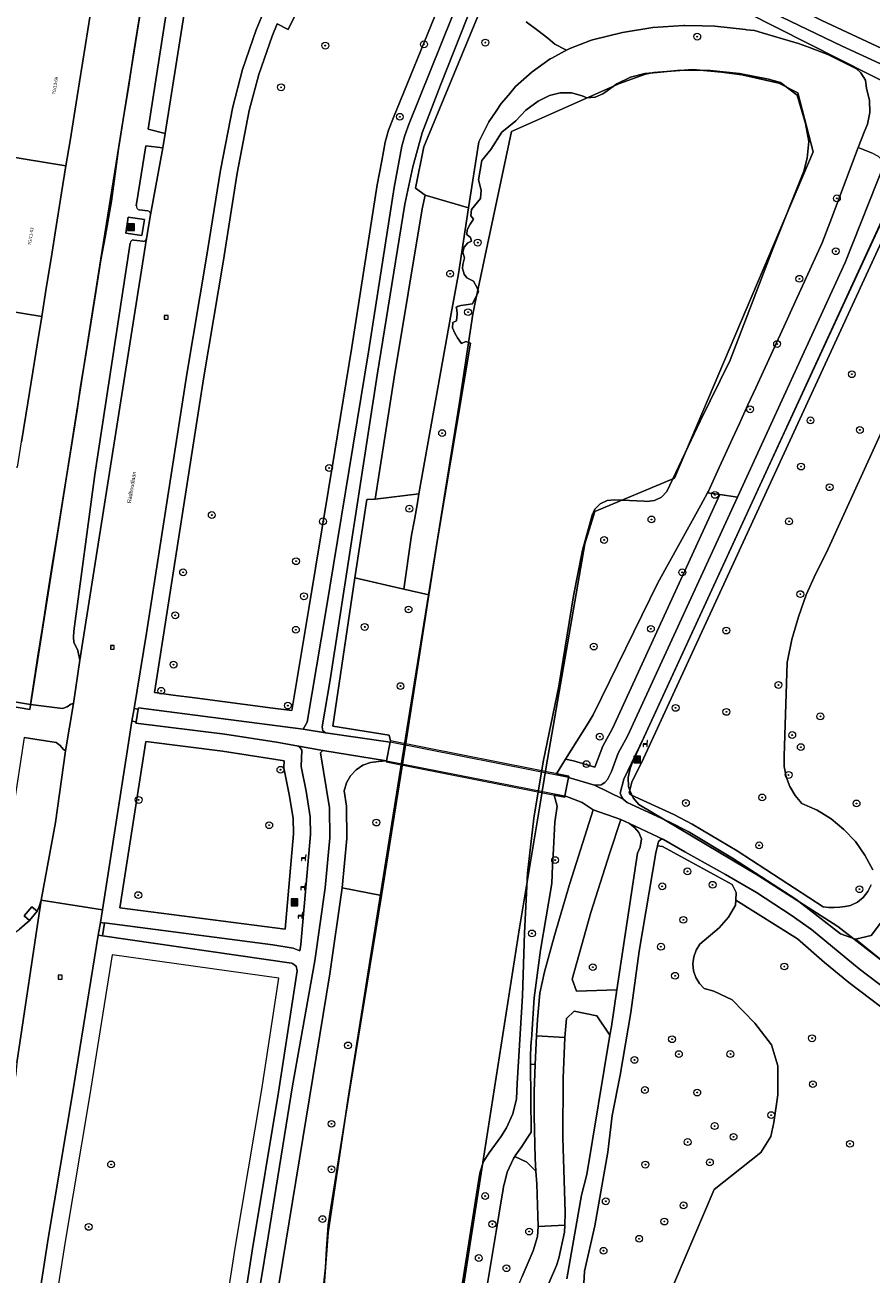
# Model space of a CAD drawing. Header units: metres. Extents: x 207466 to 209466, y 475780 to 477780.
# Tile 55 of 189: x 208021 to 208120, y 476273 to 476420. Entities that reach past the tile are written whole.
import ezdxf

# ---------------------------------------------------------------- set-up
doc = ezdxf.new("R2010")
doc.units = ezdxf.units.M
doc.linetypes.add('GK-BESCHOEIING', pattern=[0])
doc.layers.get('0').update_dxf_attribs({"color": 253, "linetype": 'CONTINUOUS'})
for name, color, linetype, lineweight, true_color in [('B-OG-WA-SLOOT_WATER-A', 7, 'CONTINUOUS', 0, 0x478c9a), ('B-RO-GR-BEPLANTING_CULTUUR_BOSPLANTSOEN-GV', 7, 'CONTINUOUS', 0, 0x6d8a47), ('B-RO-GR-BOOM-S', 7, 'CONTINUOUS', 0, 0x6d8a47), ('B-RO-GR-GRAS-GV', 7, 'CONTINUOUS', 0, 0x6d8a47), ('B-RO-OG-BEBOUWING-GV', 7, 'CONTINUOUS', 0, 0xa50000)]:
    doc.layers.add(name, color=color, linetype=linetype, lineweight=lineweight, true_color=true_color)
for name, color, linetype, lineweight in [('B-RO-GK-BESCHOEIING-G', 253, 'GK-BESCHOEIING', 0), ('B-RO-IE-MEUBILAIR_WEGMEUBILAIR-S', 253, 'CONTINUOUS', 0), ('B-RO-KW-KUNSTWERK_DEK-GV', 253, 'CONTINUOUS', 0), ('B-RO-OG-BEBOUWING-T18', 7, 'CONTINUOUS', 0), ('B-RO-OG-TERREIN_CULTUURSCHEIDING-GV', 253, 'CONTINUOUS', 0), ('B-RO-OG-TERREIN_ERF-GV', 253, 'CONTINUOUS', 0), ('B-RO-OG-TOPOGRAFIE-T18', 7, 'CONTINUOUS', 0), ('B-RO-RI-GWA_RIOOLPUT-S', 253, 'CONTINUOUS', 0), ('B-RO-VH-VERHARDING_ASFALT-GV', 253, 'CONTINUOUS', 0), ('B-RO-VH-VERHARDING_BEDRIJFSVLOERPLAAT-GV', 253, 'CONTINUOUS', 0), ('B-RO-VH-VERHARDING_BETON-GV', 253, 'CONTINUOUS', 0), ('B-RO-VH-VERHARDING_BETONSTRAATSTEEN-GV', 253, 'CONTINUOUS', 0), ('B-RO-VH-VERHARDING_SIERBESTRATING-GV', 253, 'CONTINUOUS', 0), ('B-RO-VH-VERHARDING_TEGEL-GV', 253, 'CONTINUOUS', 0), ('B-WE-KG-GRENS_PERCEEL-GV', 150, 'CONTINUOUS', 18)]:
    doc.layers.add(name, color=color, linetype=linetype, lineweight=lineweight)
doc.styles.add('NLCS-ISO', font='NLCS-ISO.ttf')
doc.styles.add('NLCS-ISO-M200-T18', font='NLCS-ISO.ttf', dxfattribs={"height": 1.8})

# ---------------------------------------------------------------- blocks, each defined once
blk = doc.blocks.new('SIE-WEG_AFVAL_APART_PLAATS-SO1')
at = {"linetype": 'Continuous'}
for points in [[(-1.5, -1.5), (-0.25, -1.5), (-0.25, 1.5), (-1.5, 1.5)], [(1.5, 1.5), (0.25, 1.5), (0.25, -1.5), (1.5, -1.5)]]:
    blk.add_hatch(color=0, dxfattribs=at).paths.add_polyline_path(points)
h = blk.add_hatch(color=0, dxfattribs=at)
h.paths.add_polyline_path([(-1.5, -1.5), (-0.25, -1.5), (-0.25, 1.5), (-1.5, 1.5)])
h.paths.add_polyline_path([(1.5, 1.5), (0.25, 1.5), (0.25, -1.5), (1.5, -1.5)])
at = {"color": 0, "linetype": 'ByBlock', "lineweight": -2, "flags": 128}
for points in [[(-2, -2), (2, -2), (2, 2), (-2, 2), (-2, -2)], [(-1.5, -1.5), (-0.25, -1.5), (-0.25, 1.5), (-1.5, 1.5), (-1.5, -1.5)]]:
    blk.add_lwpolyline(points, dxfattribs=at)
at = {"color": 0, "linetype": 'ByBlock', "lineweight": -2, "extrusion": (0, 0, -1), "flags": 128}
blk.add_lwpolyline([(-1.5, -1.5), (-0.25, -1.5), (-0.25, 1.5), (-1.5, 1.5), (-1.5, -1.5)], dxfattribs=at)
blk = doc.blocks.new('SIE-WEG_AFVALBAK-SO1')
at = {"linetype": 'Continuous'}
blk.add_hatch(color=0, dxfattribs=at).paths.add_polyline_path([(-1.5, -1.5), (1.5, -1.5), (1.5, 1.5), (-1.5, 1.5)])
at = {"color": 0, "linetype": 'ByBlock', "lineweight": -2, "flags": 128}
for points in [[(-2, -2), (2, -2), (2, 2), (-2, 2), (-2, -2)], [(-1.5, -1.5), (1.5, -1.5), (1.5, 1.5), (-1.5, 1.5), (-1.5, -1.5)]]:
    blk.add_lwpolyline(points, dxfattribs=at)
blk = doc.blocks.new('SRI-PUT_INSPECTIEPUT_RIOOLPUT-SO1')
at = {"color": 0, "linetype": 'ByBlock', "lineweight": -2, "flags": 128}
blk.add_lwpolyline([(-1.125, -1.125), (1.125, -1.125), (1.125, 1.125), (-1.125, 1.125), (-1.125, -1.125)], dxfattribs=at)
at = {"color": 0, "linetype": 'ByBlock', "lineweight": -2, "insert": (0, 0.2828), "char_height": 1.5, "attachment_point": 5, "line_spacing_factor": 0.8, "style": 'NLCS-ISO'}
blk.add_mtext('{\\C0;r}', dxfattribs=at)
blk = doc.blocks.new('SIE-WEG_ZITBANK-SO1')
at = {"color": 0, "linetype": 'ByBlock', "lineweight": -2, "flags": 128}
blk.add_lwpolyline([(-0.9125, -1.6313), (-0.9125, -0.2), (1.0875, -0.2), (1.0875, -1.6313), (1.2875, -1.6313), (1.2875, -0.2125), (1.5361, 1.7765), (1.3346, 1.7765), (1.1125, 0), (-1.1125, 0), (-1.1125, -1.6313), (-0.9125, -1.6313)], dxfattribs=at)
blk = doc.blocks.new('SGR-BOOM_01-SO1')
at = {"linetype": 'Continuous'}
h = blk.add_hatch(color=0, dxfattribs=at)
edge = h.paths.add_edge_path()
edge.add_arc((0, 0), 0.25, 0, 360)
at = {"color": 0, "linetype": 'ByBlock', "lineweight": -2}
for radius in [2, 0.25]:
    blk.add_circle((0, 0), radius, dxfattribs=at)

msp = doc.modelspace()

# ---------------------------------------------------------------- linework, layer by layer
at = {"layer": 'B-OG-WA-SLOOT_WATER-A', "flags": 128}
msp.add_lwpolyline([(208071.56, 476266.45), (208073.11, 476276.29), (208074.5, 476284.95), (208074.56, 476285.34), (208074.94, 476286.52), (208075.61, 476287.56), (208076.98, 476289.42), (208077.65, 476290.47), (208078.38, 476292.11), (208078.8, 476293.85), (208078.91, 476295.65), (208079.52, 476305.9), (208079.75, 476313.3), (208080.1, 476320.27), (208080.83, 476326.71), (208081.95, 476333.29), (208083.76, 476342.16), (208085.48, 476352.73), (208086.56, 476358.08), (208087.67, 476362.15), (208088, 476362.85), (208088.62, 476363.5), (208089.43, 476363.89), (208090.33, 476363.97), (208093.77, 476363.78), (208094.07, 476363.74), (208094.98, 476363.86), (208095.79, 476364.27), (208096.42, 476364.94), (208100.33, 476373.16), (208103.82, 476380.29), (208108.82, 476393.33), (208112.46, 476402.42), (208112.84, 476403.95), (208113.03, 476405.87), (208112.64, 476407.99), (208111.67, 476411.32), (208109.72, 476412.78), (208108.32, 476413.16), (208104.93, 476413.84), (208101.49, 476414.2), (208098.03, 476414.24), (208095.27, 476413.96), (208093.84, 476413.83), (208092.15, 476413.39), (208090.57, 476412.64), (208089.15, 476411.62), (208088.93, 476411.47), (208088.04, 476411.07), (208087.06, 476410.99), (208086.52, 476411.23), (208085.25, 476411.57), (208083.95, 476411.58), (208082.67, 476411.28), (208081.35, 476410.6), (208079.93, 476409.56), (208078.73, 476408.28), (208077.1, 476406.97), (208075.81, 476404.93), (208074.77, 476403.66), (208074.36, 476401.38), (208074.68, 476400.18), (208074.61, 476399.23), (208073.57, 476397.92), (208073.49, 476397.18), (208073.79, 476396.8), (208073.41, 476396.2), (208073.06, 476395.54), (208073.02, 476394.98), (208073.43, 476394.64), (208073.57, 476394.21), (208073.11, 476394.04), (208072.7, 476393.53), (208072.52, 476392.91), (208072.72, 476392.27), (208072.53, 476391.47), (208072.49, 476391.02), (208072.71, 476390.37), (208073, 476389.91), (208073.8, 476389.54), (208074.2, 476388.76), (208074.36, 476388.31), (208074.03, 476387.61), (208073.65, 476386.88), (208072.87, 476386.78), (208072.3, 476386.71), (208071.93, 476386.59), (208071.75, 476386.46), (208071.83, 476386.23), (208071.87, 476385.71), (208071.78, 476384.9), (208071.37, 476384.69), (208071.31, 476384.06), (208071.6, 476383.47), (208071.93, 476382.89), (208072.38, 476382.24), (208072.89, 476382.46), (208073.42, 476382.27), (208069.56, 476359.32), (208068.55, 476352.84), (208065.82, 476335.23), (208063.02, 476317.65), (208059.3, 476295), (208056.91, 476280.14), (208056.76, 476279.1), (208056.59, 476276.34), (208056.47, 476274.14), (208056.01, 476270.1)], dxfattribs=at)
at = {"layer": 'B-RO-GK-BESCHOEIING-G', "flags": 128}
for points in [[(208089.5, 476189.55), (208093.64, 476199.07), (208093.78, 476199.61), (208094.02, 476201.31), (208093.93, 476203.01), (208093.52, 476204.67), (208092.82, 476206.23), (208091.83, 476207.62), (208090.61, 476208.81), (208083.34, 476212.47), (208073.77, 476217.11), (208070.48, 476219.03), (208069.86, 476219.47), (208068.76, 476220.55), (208067.9, 476221.83), (208067.32, 476223.27), (208067.05, 476224.79), (208067.1, 476226.33), (208067.14, 476235.22), (208067.16, 476237.02), (208067.41, 476242.19), (208067.98, 476247.33), (208068.82, 476251.46), (208071.56, 476266.45), (208073.11, 476276.29), (208074.5, 476284.95), (208074.56, 476285.34), (208074.94, 476286.52), (208075.61, 476287.56), (208076.98, 476289.42), (208077.65, 476290.47), (208078.38, 476292.11), (208078.8, 476293.85), (208078.91, 476295.65), (208079.52, 476305.9), (208079.75, 476313.3), (208080.1, 476320.27), (208080.83, 476326.71), (208081.95, 476333.29), (208083.76, 476342.16), (208085.48, 476352.73), (208086.56, 476358.08), (208087.67, 476362.15), (208088, 476362.85), (208088.62, 476363.5), (208089.43, 476363.89), (208090.33, 476363.97), (208093.77, 476363.78), (208094.07, 476363.74), (208094.98, 476363.86), (208095.79, 476364.27), (208096.42, 476364.94), (208100.33, 476373.16), (208103.82, 476380.29), (208108.82, 476393.33), (208112.46, 476402.42), (208112.84, 476403.95), (208113.03, 476405.87), (208112.64, 476407.99), (208111.67, 476411.32), (208109.72, 476412.78), (208108.32, 476413.16), (208104.93, 476413.84), (208101.49, 476414.2), (208098.03, 476414.24), (208095.27, 476413.96), (208093.84, 476413.83), (208092.15, 476413.39), (208090.57, 476412.64), (208089.15, 476411.62), (208088.93, 476411.47), (208088.04, 476411.07), (208087.06, 476410.99), (208086.52, 476411.23), (208085.25, 476411.57), (208083.95, 476411.58), (208082.67, 476411.28), (208081.35, 476410.6), (208079.93, 476409.56), (208078.73, 476408.28)], [(208073.42, 476382.27), (208069.56, 476359.32), (208068.55, 476352.84), (208065.82, 476335.23), (208063.02, 476317.65), (208059.3, 476295), (208056.91, 476280.14), (208056.76, 476279.1), (208056.59, 476276.34), (208056.47, 476274.14), (208056.01, 476270.1), (208052.66, 476249.95), (208050.5, 476237.46), (208049.26, 476232.08), (208048.09, 476225.56), (208044.06, 476201.35), (208042.23, 476189.55)]]:
    msp.add_lwpolyline(points, dxfattribs=at)
at = {"layer": 'B-RO-GR-BEPLANTING_CULTUUR_BOSPLANTSOEN-GV', "flags": 128}
for points in [[(208074.8, 476421.74), (208067.96, 476405.26), (208066.99, 476400.41), (208068.12, 476399.6)], [(208068.12, 476399.6), (208073.21, 476398.11), (208074.41, 476405.85), (208075.58, 476408.17), (208076.42, 476409.44), (208077.02, 476410.34), (208077.87, 476411.32), (208078.72, 476412.31), (208080.65, 476414.05), (208082.78, 476415.55), (208082.97, 476415.65), (208084.45, 476416.45), (208084.68, 476416.57), (208084.6, 476416.61), (208083.32, 476417.25), (208082.47, 476417.98), (208081.31, 476418.86), (208079.97, 476419.89)], [(208117.3, 476391.73), (208121.93, 476403.41), (208121.2, 476404.14), (208120.4, 476404.57), (208118.84, 476405.16), (208116.16, 476398.11), (208115.49, 476396.36), (208114.6, 476394.03), (208110.85, 476385.84), (208110.53, 476385.13), (208106.83, 476377.07), (208105.92, 476375.08), (208104.91, 476372.88), (208104.11, 476371.14), (208103.01, 476368.74), (208102.56, 476367.75), (208101.29, 476364.98), (208101.2, 476364.78), (208102.62, 476364.58), (208104.69, 476364.28), (208117.3, 476391.73)], [(208124.56, 476400.64), (208094.63, 476335.73), (208093.67, 476333.7), (208092.34, 476330.92), (208092.01, 476329.67), (208092.06, 476329.59), (208092.3, 476329.4), (208097.23, 476327.15), (208099.4, 476326), (208104.64, 476322.88), (208114.74, 476316.32)], [(208120.52, 476320.67), (208119.62, 476322.39), (208118.49, 476323.97), (208117.16, 476325.39), (208115.66, 476326.62), (208114.01, 476327.64), (208112.23, 476328.43), (208111.43, 476329.35), (208110.81, 476330.4), (208110.39, 476331.54), (208110.17, 476332.74), (208110.17, 476333.97), (208110.52, 476344.91), (208111.07, 476347.6), (208111.82, 476350.25), (208112.74, 476352.84), (208113.85, 476355.35), (208115.12, 476357.78), (208122.82, 476374.65)], [(208066.53, 476359.81), (208066.86, 476361.62), (208067.21, 476363.6), (208067.4, 476364.67), (208062.28, 476364.02), (208061.29, 476363.99), (208059.91, 476354.82), (208065.63, 476353.51), (208066.53, 476359.81)], [(208051.62, 476333.4), (208050.4, 476333.61), (208044.41, 476334.55), (208035.42, 476335.67), (208032.39, 476316.23), (208051.73, 476313.7), (208052.7, 476324.88), (208052.66, 476326.7), (208052.22, 476329.49), (208051.58, 476332.61), (208051.62, 476333.4)], [(208104.48, 476317.12), (208104.52, 476318), (208104.08, 476318.96), (208095.91, 476323.41), (208095.32, 476323.48), (208095.13, 476322.64), (208093.2, 476311.14), (208092.2, 476303.98), (208090.94, 476296.62), (208090.03, 476291.91), (208089.5, 476287.62), (208087.99, 476279), (208086.79, 476273.7), (208086.51, 476268.64)], [(208114.74, 476316.32), (208115.38, 476316.27), (208116.02, 476316.26), (208116.66, 476316.29), (208117.3, 476316.36), (208117.93, 476316.47), (208118.73, 476316.86), (208119.42, 476317.42), (208119.97, 476318.12), (208120.34, 476318.92)], [(208096.31, 476270.01), (208101.98, 476283.26), (208107.42, 476287.57), (208108.58, 476289.46), (208108.95, 476291.09), (208109.4, 476294.34), (208109.4, 476297.74), (208108.66, 476300.18), (208106.74, 476302.7), (208104.08, 476305.43), (208101.93, 476306.47), (208100.81, 476306.77), (208100.23, 476307.36), (208099.8, 476308.06), (208099.54, 476308.85), (208099.46, 476309.67), (208099.57, 476310.49), (208099.85, 476311.26), (208100.3, 476311.96), (208102.53, 476313.86), (208103.64, 476315.11), (208104.45, 476316.52), (208104.48, 476317.12)]]:
    msp.add_lwpolyline(points, dxfattribs=at)
at = {"layer": 'B-RO-GR-GRAS-GV', "flags": 128}
for points in [[(208074.58, 476267.12), (208076.14, 476276.47), (208076.45, 476278.36), (208077.12, 476282.39), (208077.27, 476283.24), (208077.31, 476283.6), (208077.45, 476284.15), (208077.73, 476285.29), (208078.45, 476286.87), (208078.61, 476287.1), (208078.76, 476287.32), (208079.44, 476288.29), (208080.08, 476289.28), (208080.52, 476289.95), (208080.45, 476297.91), (208080.44, 476298.97), (208080.5, 476299.86), (208080.55, 476300.61), (208080.56, 476300.78), (208080.6, 476301.38), (208080.88, 476305.7), (208081.64, 476311.26), (208082.95, 476319.08), (208083.05, 476321.15), (208083.05, 476321.22), (208083.15, 476323.11), (208083.3, 476326.22), (208083.59, 476328.11), (208083.21, 476329.41), (208084.46, 476329.16), (208084.49, 476329.3), (208084.91, 476331.46), (208084.94, 476331.61), (208083.5, 476331.89), (208084.56, 476333.59), (208087.2, 476337.83), (208087.79, 476338.78), (208087.84, 476338.86), (208095.35, 476354.24), (208100.4, 476363.34), (208101.2, 476364.78), (208101.29, 476364.98), (208102.56, 476367.75), (208103.01, 476368.74), (208104.11, 476371.14), (208104.91, 476372.88), (208105.92, 476375.08), (208106.83, 476377.07), (208110.53, 476385.13), (208110.85, 476385.84), (208114.6, 476394.03), (208115.49, 476396.36), (208116.16, 476398.11), (208118.84, 476405.16), (208119.52, 476406.96), (208119.9, 476407.89), (208120.17, 476409.29), (208120.14, 476410.71), (208119.78, 476412.09), (208119.67, 476413.04), (208119.13, 476413.92), (208118.62, 476414.39), (208115.28, 476416.07), (208113.12, 476416.86), (208111.82, 476417.34), (208111.29, 476417.5), (208107.57, 476418.59), (208106.69, 476418.85), (208105.76, 476418.95), (208105.64, 476418.98), (208102.04, 476419.37), (208100.57, 476419.4), (208098.53, 476419.45), (208098.42, 476419.45), (208094.8, 476419.21), (208091.22, 476418.65), (208087.7, 476417.78), (208087.5, 476417.71), (208085.07, 476416.78), (208084.68, 476416.57), (208084.45, 476416.45), (208082.97, 476415.65), (208082.78, 476415.55), (208080.65, 476414.05), (208078.72, 476412.31), (208077.87, 476411.32), (208077.02, 476410.34), (208076.42, 476409.44), (208075.58, 476408.17), (208074.41, 476405.85), (208073.21, 476398.11), (208072.01, 476390.38), (208071.17, 476385.74), (208067.4, 476364.67), (208067.21, 476363.6), (208066.86, 476361.62), (208066.53, 476359.81), (208065.63, 476353.51), (208068.55, 476352.84), (208069.56, 476359.32), (208073.42, 476382.27), (208072.89, 476382.46), (208072.38, 476382.24), (208071.93, 476382.89), (208071.6, 476383.47), (208071.31, 476384.06), (208071.37, 476384.69), (208071.78, 476384.9), (208071.87, 476385.71), (208071.83, 476386.23), (208071.75, 476386.46), (208071.93, 476386.59), (208072.3, 476386.71), (208072.87, 476386.78), (208073.65, 476386.88), (208074.03, 476387.61), (208074.36, 476388.31), (208074.2, 476388.76), (208073.8, 476389.54), (208073, 476389.91), (208072.71, 476390.37), (208072.49, 476391.02), (208072.53, 476391.47), (208072.72, 476392.27), (208072.52, 476392.91), (208072.7, 476393.53), (208073.11, 476394.04), (208073.57, 476394.21), (208073.43, 476394.64), (208073.02, 476394.98), (208073.06, 476395.54), (208073.41, 476396.2), (208073.79, 476396.8), (208073.49, 476397.18), (208073.57, 476397.92), (208074.61, 476399.23), (208074.68, 476400.18), (208074.36, 476401.38), (208074.77, 476403.66), (208075.81, 476404.93), (208077.1, 476406.97), (208078.73, 476408.28), (208079.93, 476409.56), (208081.35, 476410.6), (208082.67, 476411.28), (208083.95, 476411.58), (208085.25, 476411.57), (208086.52, 476411.23), (208087.06, 476410.99), (208088.04, 476411.07), (208088.93, 476411.47), (208089.15, 476411.62), (208090.57, 476412.64), (208092.15, 476413.39), (208093.84, 476413.83), (208095.27, 476413.96), (208098.03, 476414.24), (208101.49, 476414.2), (208104.93, 476413.84), (208108.32, 476413.16), (208109.72, 476412.78), (208111.67, 476411.32), (208112.64, 476407.99), (208113.03, 476405.87), (208112.84, 476403.95), (208112.46, 476402.42), (208108.82, 476393.33), (208103.82, 476380.29), (208100.33, 476373.16), (208096.42, 476364.94), (208095.79, 476364.27), (208094.98, 476363.86), (208094.07, 476363.74), (208093.77, 476363.78), (208090.33, 476363.97), (208089.43, 476363.89), (208088.62, 476363.5), (208088, 476362.85), (208087.67, 476362.15), (208086.56, 476358.08), (208085.48, 476352.73), (208083.76, 476342.16), (208081.95, 476333.29), (208080.83, 476326.71), (208080.1, 476320.27), (208079.75, 476313.3), (208079.52, 476305.9), (208078.91, 476295.65), (208078.8, 476293.85), (208078.38, 476292.11), (208077.65, 476290.47), (208076.98, 476289.42), (208075.61, 476287.56), (208074.94, 476286.52), (208074.56, 476285.34), (208074.5, 476284.95), (208073.11, 476276.29), (208071.56, 476266.45)], [(208068.55, 476352.84), (208065.63, 476353.51), (208059.91, 476354.82), (208057.31, 476337.47), (208063.92, 476336.42), (208064.05, 476335.74), (208064.02, 476335.59), (208063.59, 476333.43), (208062.66, 476333.35), (208061.71, 476333.23), (208060.82, 476332.89), (208060.03, 476332.35), (208059.38, 476331.66), (208058.9, 476330.83), (208058.63, 476329.92), (208058.93, 476328.1), (208058.95, 476324.31), (208058.42, 476318.56), (208063.02, 476317.65), (208065.82, 476335.23), (208068.55, 476352.84)], [(208036.83, 476189.55), (208042.23, 476189.55), (208044.06, 476201.35), (208048.09, 476225.56), (208049.26, 476232.08), (208050.5, 476237.46), (208052.66, 476249.95), (208056.01, 476270.1), (208056.47, 476274.14), (208056.59, 476276.34), (208056.76, 476279.1), (208056.91, 476280.14), (208059.3, 476295), (208063.02, 476317.65), (208058.42, 476318.56), (208056.98, 476308.48), (208049.42, 476262.57), (208042.44, 476218.2), (208038.89, 476200.08), (208036.83, 476189.55)]]:
    msp.add_lwpolyline(points, dxfattribs=at)
at = {"layer": 'B-RO-KW-KUNSTWERK_DEK-GV', "flags": 128}
msp.add_lwpolyline([(208064.02, 476335.59), (208063.59, 476333.43), (208063.56, 476333.29), (208084.46, 476329.16), (208084.49, 476329.3), (208084.91, 476331.46), (208084.94, 476331.61), (208064.05, 476335.74), (208064.02, 476335.59)], dxfattribs=at)
at = {"layer": 'B-RO-OG-BEBOUWING-GV', "flags": 128}
for points in [[(208027.66, 476412.87), (208028.36, 476417.22), (208028.92, 476420.65), (208018.85, 476422.28), (208016.81, 476409.61), (208016.01, 476404.66), (208026.07, 476403.03), (208026.55, 476405.96), (208027.26, 476410.39), (208027.66, 476412.87)], [(208024.8, 476395.18), (208025.56, 476399.87), (208026.07, 476403.03), (208016.01, 476404.66), (208013.16, 476387.03), (208023.23, 476385.41), (208023.72, 476388.46), (208024.44, 476392.93), (208024.8, 476395.18)], [(208021.98, 476377.73), (208022.73, 476382.31), (208023.23, 476385.41), (208013.16, 476387.03), (208010.31, 476369.41), (208020.38, 476367.78), (208020.86, 476370.74), (208021.59, 476375.29), (208021.98, 476377.73)]]:
    msp.add_lwpolyline(points, dxfattribs=at)
at = {"layer": 'B-RO-OG-TERREIN_CULTUURSCHEIDING-GV', "flags": 128}
for points in [[(208074.81, 476434.14), (208064.41, 476408.7), (208063.85, 476407.19), (208063.45, 476405.8), (208063.04, 476403.6), (208062.51, 476400.82), (208059.56, 476381.81), (208057.55, 476369.65), (208054.51, 476351.22), (208052.53, 476339.29), (208050.31, 476339.58), (208041.17, 476340.77), (208038.62, 476341.11), (208036.42, 476341.4), (208042.21, 476378.33), (208044.48, 476391.78), (208046.13, 476402.16), (208047.54, 476409.49), (208048.64, 476413.72), (208050.2, 476418.21), (208050.8, 476419.65), (208052.1, 476418.99), (208055.12, 476425.26)], [(208055.12, 476425.26), (208052.1, 476418.99), (208050.8, 476419.65), (208050.2, 476418.21), (208048.64, 476413.72), (208047.54, 476409.49), (208046.13, 476402.16), (208044.48, 476391.78), (208042.21, 476378.33), (208036.42, 476341.4), (208038.62, 476341.11), (208041.17, 476340.77), (208050.31, 476339.58), (208052.53, 476339.29), (208054.51, 476351.22), (208057.55, 476369.65), (208059.56, 476381.81), (208062.51, 476400.82), (208063.04, 476403.6), (208063.45, 476405.8), (208063.85, 476407.19), (208064.41, 476408.7), (208074.81, 476434.14)], [(208077.74, 476432.21), (208069.92, 476412.48), (208067.78, 476406.91), (208066.7, 476402.92), (208065.76, 476398.55), (208062.51, 476378.54), (208057.01, 476342.88), (208056.05, 476337.39), (208056.15, 476336.94), (208056.45, 476336.69), (208064.02, 476335.59), (208064.05, 476335.74), (208063.92, 476336.42), (208057.31, 476337.47), (208059.91, 476354.82)], [(208059.91, 476354.82), (208061.29, 476363.99), (208062.28, 476364.02), (208064.48, 476378.27), (208067.77, 476398.02), (208068.12, 476399.6), (208066.99, 476400.41), (208067.96, 476405.26), (208074.8, 476421.74), (208075.66, 476421.69), (208079.57, 476431.42), (208087.56, 476430.22), (208123.86, 476411.83)], [(208123.86, 476411.83), (208087.56, 476430.22), (208079.57, 476431.42), (208075.66, 476421.69)], [(208056.48, 476350.89), (208061.54, 476381.49), (208064.48, 476400.48), (208065.4, 476405.34), (208065.75, 476406.57), (208066.27, 476407.98), (208075.02, 476429.84)], [(208125.78, 476412.99), (208116.94, 476417.05), (208104.78, 476422.94)], [(208049.71, 476422.21), (208048.33, 476418.93), (208046.73, 476414.3), (208045.59, 476409.93), (208044.16, 476402.51), (208042.5, 476392.1), (208040.24, 476378.65), (208035.49, 476348.35), (208034.04, 476339.53), (208034.54, 476339.45), (208034.56, 476339.62), (208053.85, 476337.1), (208054.33, 476337.95), (208056.48, 476350.89)], [(208079.97, 476419.89), (208081.31, 476418.86), (208082.47, 476417.98), (208083.32, 476417.25), (208084.6, 476416.61), (208084.68, 476416.57), (208085.07, 476416.78), (208087.5, 476417.71), (208087.7, 476417.78), (208091.22, 476418.65), (208094.8, 476419.21), (208098.42, 476419.45), (208098.53, 476419.45), (208100.57, 476419.4), (208102.04, 476419.37), (208105.64, 476418.98), (208105.76, 476418.95), (208106.69, 476418.85), (208107.57, 476418.59), (208111.29, 476417.5), (208111.82, 476417.34), (208113.12, 476416.86), (208115.28, 476416.07), (208118.62, 476414.39), (208119.13, 476413.92), (208119.67, 476413.04), (208119.78, 476412.09), (208120.14, 476410.71), (208120.17, 476409.29), (208119.9, 476407.89), (208119.52, 476406.96), (208118.84, 476405.16), (208120.4, 476404.57)], [(208142.46, 476390.76), (208143.61, 476394.53), (208146.69, 476403.21), (208137.85, 476407.38), (208128.98, 476411.56), (208128.07, 476411.98), (208127.89, 476411.54), (208123.64, 476401.04), (208093.73, 476336.15), (208092.76, 476334.13), (208091.4, 476331.27), (208090.97, 476329.65), (208091.1, 476329.24), (208091.31, 476328.91)], [(208062.28, 476364.02), (208067.4, 476364.67), (208071.17, 476385.74), (208072.01, 476390.38), (208073.21, 476398.11), (208068.12, 476399.6), (208067.77, 476398.02), (208064.48, 476378.27), (208062.28, 476364.02)], [(208114.74, 476316.32), (208104.64, 476322.88), (208099.4, 476326), (208097.23, 476327.15), (208092.3, 476329.4), (208092.06, 476329.59), (208092.01, 476329.67), (208092.34, 476330.92), (208093.67, 476333.7), (208094.63, 476335.73), (208124.56, 476400.64)], [(208122.82, 476374.65), (208115.12, 476357.78), (208113.85, 476355.35), (208112.74, 476352.84), (208111.82, 476350.25), (208111.07, 476347.6), (208110.52, 476344.91), (208110.17, 476333.97), (208110.17, 476332.74), (208110.39, 476331.54), (208110.81, 476330.4), (208111.43, 476329.35), (208112.23, 476328.43), (208114.01, 476327.64), (208115.66, 476326.62), (208117.16, 476325.39), (208118.49, 476323.97), (208119.62, 476322.39), (208120.52, 476320.67)], [(208104.69, 476364.28), (208102.62, 476364.58), (208090.04, 476337.19), (208088.91, 476335.14), (208087.99, 476332.66), (208085.5, 476333.41), (208084.56, 476333.59), (208083.5, 476331.89), (208084.94, 476331.61), (208084.91, 476331.46), (208087.95, 476330.58), (208088.73, 476330.61), (208089.15, 476330.88), (208089.46, 476331.23), (208089.94, 476332.16), (208090.73, 476334.31), (208091.82, 476336.29), (208104.69, 476364.28)], [(208102.62, 476364.58), (208101.2, 476364.78), (208100.4, 476363.34), (208095.35, 476354.24), (208087.84, 476338.86), (208087.79, 476338.78), (208087.2, 476337.83), (208084.56, 476333.59), (208085.5, 476333.41), (208087.99, 476332.66), (208088.91, 476335.14), (208090.04, 476337.19), (208102.62, 476364.58)], [(208033.8, 476338.05), (208033.22, 476334.51), (208030.33, 476315.99), (208030.1, 476314.49), (208030.59, 476314.41), (208030.6, 476314.45), (208050.3, 476311.87), (208052.67, 476311.49), (208053.45, 476311.2), (208053.58, 476311.92), (208054.7, 476324.81), (208054.66, 476326.87), (208054.18, 476329.85), (208053.59, 476332.77), (208053.68, 476334.68), (208053.42, 476335.04), (208053.09, 476335.17), (208050.73, 476335.59), (208044.69, 476336.53), (208034.27, 476337.83), (208034.29, 476337.97), (208033.8, 476338.05)], [(208051.62, 476333.4), (208051.58, 476332.61), (208052.22, 476329.49), (208052.66, 476326.7), (208052.7, 476324.88), (208051.73, 476313.7), (208032.39, 476316.23), (208035.42, 476335.67), (208044.41, 476334.55), (208050.4, 476333.61), (208051.62, 476333.4)], [(208049.42, 476262.57), (208056.98, 476308.48), (208058.42, 476318.56), (208058.95, 476324.31), (208058.93, 476328.1), (208058.63, 476329.92), (208058.9, 476330.83), (208059.38, 476331.66), (208060.03, 476332.35), (208060.82, 476332.89), (208061.71, 476333.23), (208062.66, 476333.35), (208063.59, 476333.43), (208056.14, 476334.62), (208055.88, 476334.34), (208056.93, 476327.93), (208056.95, 476324.39), (208056.42, 476318.57), (208055.22, 476310), (208052.59, 476295.37), (208049.75, 476277.7), (208047.04, 476261.34)], [(208080.45, 476297.91), (208081.01, 476297.88), (208081.16, 476301.23), (208081.27, 476303.13), (208081.57, 476306.22), (208082.11, 476308.73), (208083.27, 476312.99), (208085.04, 476318.93), (208085.34, 476319.9), (208087.78, 476327.7), (208086.49, 476328.55), (208084.49, 476329.3), (208084.46, 476329.16), (208083.21, 476329.41), (208083.59, 476328.11), (208083.3, 476326.22), (208083.15, 476323.11), (208083.05, 476321.22), (208083.05, 476321.15), (208082.95, 476319.08), (208081.64, 476311.26), (208080.88, 476305.7), (208080.6, 476301.38), (208080.56, 476300.78), (208080.55, 476300.61), (208080.5, 476299.86), (208080.44, 476298.97), (208080.45, 476297.91)], [(208091.31, 476328.91), (208091.78, 476328.54), (208096.79, 476326.25), (208098.91, 476325.13), (208104.11, 476322.03), (208111.54, 476317.21), (208116.77, 476313.18), (208118.49, 476312.53), (208120.33, 476312.97), (208132.12, 476328.59)], [(208092.99, 476322.62), (208093.3, 476323.3), (208093.46, 476324.27), (208093.14, 476325.03), (208092.69, 476325.57), (208092.06, 476326.08), (208091.04, 476326.54), (208089.76, 476322.64), (208087.51, 476315.67), (208085.35, 476307.86), (208085.83, 476306.46), (208090.58, 476306.62), (208092.99, 476322.62)], [(208125.25, 476304.26), (208118.95, 476309.06), (208113.35, 476313.66), (208110.96, 476315.35), (208106.91, 476318.01), (208103.28, 476320.11), (208102.33, 476320.65), (208098.52, 476322.78), (208096.04, 476324.2), (208095.75, 476324.23), (208095.43, 476323.99), (208095.32, 476323.48), (208095.91, 476323.41), (208104.08, 476318.96), (208104.52, 476318), (208104.48, 476317.12), (208111.7, 476312.59), (208114.89, 476309.81), (208117.71, 476307.49), (208124, 476302.7)], [(208120.34, 476318.92), (208119.97, 476318.12), (208119.42, 476317.42), (208118.73, 476316.86), (208117.93, 476316.47), (208117.3, 476316.36), (208116.66, 476316.29), (208116.02, 476316.26), (208115.38, 476316.27), (208114.74, 476316.32)], [(208104.48, 476317.12), (208104.45, 476316.52), (208103.64, 476315.11), (208102.53, 476313.86), (208100.3, 476311.96), (208099.85, 476311.26), (208099.57, 476310.49), (208099.46, 476309.67), (208099.54, 476308.85), (208099.8, 476308.06), (208100.23, 476307.36), (208100.81, 476306.77), (208101.93, 476306.47), (208104.08, 476305.43), (208106.74, 476302.7), (208108.66, 476300.18), (208109.4, 476297.74), (208109.4, 476294.34), (208108.95, 476291.09), (208108.58, 476289.46), (208107.42, 476287.57), (208101.98, 476283.26), (208096.31, 476270.01)], [(208154.12, 476272.08), (208139.01, 476288.22), (208129.49, 476297.95), (208127.12, 476300.07), (208124, 476302.7), (208117.71, 476307.49), (208114.89, 476309.81), (208111.7, 476312.59), (208104.48, 476317.12)], [(208030.34, 476312.93), (208029.85, 476313.01), (208026.83, 476294.46), (208023.99, 476277.51), (208021.25, 476259.9), (208011.61, 476200.08), (208011.14, 476197.12), (208012.78, 476196.76), (208011.63, 476189.55)], [(208033.2, 476189.55), (208034.76, 476198.74), (208035.07, 476198.72), (208035.32, 476200.08), (208036.97, 476209.12), (208039.2, 476223.02), (208045.24, 476259.15), (208047.87, 476276.09), (208050.97, 476294.65), (208053.15, 476308.83), (208053.04, 476309.37), (208052.61, 476309.71), (208052.48, 476309.74), (208030.34, 476312.92), (208030.34, 476312.93)], [(208013.65, 476189.55), (208031.03, 476189.55), (208031.92, 476194.58), (208032.42, 476197.44), (208032.75, 476199.28), (208032.88, 476200.08), (208034.41, 476209.94), (208034.83, 476212.57), (208036.46, 476223.03), (208038.34, 476230.01), (208043.26, 476259.47), (208045.89, 476276.4), (208049, 476294.96), (208050.99, 476308), (208031.5, 476310.73), (208028.81, 476294.14), (208025.97, 476277.19), (208023.22, 476259.58), (208013.62, 476200.08), (208013.39, 476198.67), (208015.05, 476198.3), (208013.65, 476189.55)], [(208043.26, 476259.47), (208045.89, 476276.4), (208049, 476294.96), (208050.99, 476308), (208031.5, 476310.73), (208028.81, 476294.14), (208025.97, 476277.19), (208023.22, 476259.58)], [(208089.76, 476301.31), (208088.22, 476303.58), (208085.57, 476304.13), (208084.66, 476303.28), (208084.48, 476301.06), (208084.29, 476296.27), (208084.24, 476289.35), (208084.53, 476280.57), (208084.48, 476279.08), (208084.44, 476278.25), (208083.77, 476275.22), (208083.49, 476274.36), (208081.9, 476270.66)], [(208084.71, 476272.79), (208086.44, 476282.59), (208087.04, 476285.02), (208089.76, 476301.31)], [(208081.01, 476297.88), (208080.45, 476297.91), (208080.52, 476289.95), (208080.08, 476289.28), (208079.44, 476288.29), (208078.76, 476287.32), (208078.61, 476287.1), (208080.04, 476286.44), (208081.1, 476285.42), (208081.02, 476286.89), (208080.87, 476291.89), (208080.87, 476294.72), (208081.01, 476297.88)], [(208073.89, 476263.14), (208076.52, 476261.23), (208076.85, 476264.39), (208077.33, 476267.14), (208078.21, 476269.93), (208079.5, 476273.06), (208080.79, 476276.07), (208081.27, 476277.74), (208081.34, 476278.94), (208081.19, 476283.92), (208081.1, 476285.42), (208080.04, 476286.44), (208078.61, 476287.1), (208078.45, 476286.87), (208077.73, 476285.29), (208077.45, 476284.15), (208077.31, 476283.6), (208077.27, 476283.24), (208077.12, 476282.39), (208076.45, 476278.36), (208076.14, 476276.47), (208074.58, 476267.12), (208073.89, 476263.14)]]:
    msp.add_lwpolyline(points, dxfattribs=at)
at = {"layer": 'B-RO-OG-TERREIN_ERF-GV', "flags": 128}
for points in [[(208018.12, 476340.63), (208021.91, 476340.02), (208022.79, 476345.65), (208023.32, 476349), (208023.47, 476349.99), (208023.85, 476352.34), (208024.55, 476356.79), (208024.92, 476359.08), (208025.66, 476363.75), (208026.67, 476370.05), (208027.37, 476374.46), (208027.75, 476376.93), (208028.42, 476381.19), (208029.45, 476387.54), (208030.17, 476392.02), (208030.67, 476394.68), (208031.4, 476398.91), (208032.23, 476405.01), (208032.94, 476409.43), (208033.34, 476411.96), (208034.02, 476416.36), (208035.05, 476422.71)], [(208028.92, 476420.65), (208028.36, 476417.22), (208027.66, 476412.87), (208027.26, 476410.39), (208026.55, 476405.96), (208026.07, 476403.03), (208025.56, 476399.87), (208024.8, 476395.18), (208024.44, 476392.93), (208023.72, 476388.46), (208023.23, 476385.41), (208022.73, 476382.31), (208021.98, 476377.73), (208021.59, 476375.29), (208020.86, 476370.74)]]:
    msp.add_lwpolyline(points, dxfattribs=at)
at = {"layer": 'B-RO-VH-VERHARDING_ASFALT-GV', "flags": 128}
for points in [[(208062.51, 476378.54), (208065.76, 476398.55), (208066.7, 476402.92), (208067.78, 476406.91), (208069.92, 476412.48), (208077.74, 476432.21)], [(208075.02, 476429.84), (208066.27, 476407.98), (208065.75, 476406.57), (208065.4, 476405.34), (208064.48, 476400.48), (208061.54, 476381.49), (208056.48, 476350.89), (208054.33, 476337.95), (208053.85, 476337.1), (208056.45, 476336.69), (208056.15, 476336.94), (208056.05, 476337.39), (208057.01, 476342.88), (208062.51, 476378.54)], [(208092.76, 476334.13), (208093.73, 476336.15), (208123.64, 476401.04), (208127.89, 476411.54), (208126.21, 476412.34), (208125.64, 476412.62), (208124.15, 476408.98), (208121.93, 476403.41), (208117.3, 476391.73), (208104.69, 476364.28), (208091.82, 476336.29), (208090.73, 476334.31), (208089.94, 476332.16), (208089.46, 476331.23), (208089.15, 476330.88), (208088.73, 476330.61), (208087.95, 476330.58), (208091.31, 476328.91), (208091.1, 476329.24), (208090.97, 476329.65), (208091.4, 476331.27), (208092.76, 476334.13)], [(208034.56, 476339.62), (208034.54, 476339.45), (208034.29, 476337.97), (208034.27, 476337.83), (208044.69, 476336.53), (208050.73, 476335.59), (208053.09, 476335.17), (208056.14, 476334.62), (208063.59, 476333.43), (208064.02, 476335.59), (208056.45, 476336.69), (208053.85, 476337.1), (208034.56, 476339.62)], [(208055.88, 476334.34), (208056.14, 476334.62), (208053.09, 476335.17), (208053.42, 476335.04), (208053.68, 476334.68), (208053.59, 476332.77), (208054.18, 476329.85), (208054.66, 476326.87), (208054.7, 476324.81), (208053.58, 476311.92), (208053.45, 476311.2), (208052.67, 476311.49), (208050.3, 476311.87), (208030.6, 476314.45), (208030.59, 476314.41), (208030.34, 476312.93), (208030.34, 476312.92), (208052.48, 476309.74), (208052.61, 476309.71), (208053.04, 476309.37), (208053.15, 476308.83), (208050.97, 476294.65), (208047.87, 476276.09), (208045.24, 476259.15)], [(208064.02, 476335.59), (208063.59, 476333.43), (208084.49, 476329.3), (208084.91, 476331.46), (208064.02, 476335.59)], [(208035.37, 476189.55), (208035.74, 476191.82), (208037.14, 476200.08), (208038.81, 476209.86), (208041.58, 476227.64), (208044.48, 476245.09), (208047.04, 476261.34), (208049.75, 476277.7), (208052.59, 476295.37), (208055.22, 476310), (208056.42, 476318.57), (208056.95, 476324.39), (208056.93, 476327.93), (208055.88, 476334.34)], [(208121.55, 476310.1), (208118.49, 476312.53), (208116.77, 476313.18), (208111.54, 476317.21), (208104.11, 476322.03), (208098.91, 476325.13), (208096.79, 476326.25), (208091.78, 476328.54), (208091.31, 476328.91), (208087.95, 476330.58), (208084.91, 476331.46), (208084.49, 476329.3), (208086.49, 476328.55), (208087.78, 476327.7), (208091.04, 476326.54), (208092.06, 476326.08), (208096.04, 476324.2), (208098.52, 476322.78), (208102.33, 476320.65), (208103.28, 476320.11), (208106.91, 476318.01), (208110.96, 476315.35), (208113.35, 476313.66), (208118.95, 476309.06), (208125.25, 476304.26)], [(208091.04, 476326.54), (208087.78, 476327.7), (208085.34, 476319.9), (208085.04, 476318.93), (208083.27, 476312.99), (208082.11, 476308.73), (208081.57, 476306.22), (208081.27, 476303.13), (208081.16, 476301.23), (208084.48, 476301.06), (208084.66, 476303.28), (208085.57, 476304.13), (208088.22, 476303.58), (208089.76, 476301.31), (208089.93, 476302.32), (208090.58, 476306.62), (208085.83, 476306.46), (208085.35, 476307.86), (208087.51, 476315.67), (208089.76, 476322.64), (208091.04, 476326.54)], [(208086.51, 476268.64), (208086.79, 476273.7), (208087.99, 476279), (208089.5, 476287.62), (208090.03, 476291.91), (208090.94, 476296.62), (208092.2, 476303.98), (208093.2, 476311.14), (208095.13, 476322.64), (208095.32, 476323.48), (208095.43, 476323.99), (208095.75, 476324.23), (208096.04, 476324.2), (208092.06, 476326.08), (208092.69, 476325.57), (208093.14, 476325.03), (208093.46, 476324.27), (208093.3, 476323.3), (208092.99, 476322.62), (208090.58, 476306.62), (208089.93, 476302.32), (208089.76, 476301.31), (208087.04, 476285.02), (208086.44, 476282.59), (208084.71, 476272.79)]]:
    msp.add_lwpolyline(points, dxfattribs=at)
at = {"layer": 'B-RO-VH-VERHARDING_BEDRIJFSVLOERPLAAT-GV', "flags": 128}
for points in [[(208034.54, 476339.45), (208034.04, 476339.53), (208033.8, 476338.05), (208034.29, 476337.97), (208034.54, 476339.45)], [(208030.59, 476314.41), (208030.1, 476314.49), (208029.85, 476313.01), (208030.34, 476312.93), (208030.59, 476314.41)]]:
    msp.add_lwpolyline(points, dxfattribs=at)
at = {"layer": 'B-RO-VH-VERHARDING_BETON-GV', "flags": 128}
msp.add_lwpolyline([(208033.37, 476397.02), (208033.09, 476395.14), (208034.97, 476394.87), (208035.25, 476396.75), (208033.37, 476397.02)], dxfattribs=at)
at = {"layer": 'B-RO-VH-VERHARDING_BETONSTRAATSTEEN-GV', "flags": 128}
for points in [[(208042.77, 476438.87), (208037.67, 476406.83), (208037.41, 476405.13), (208035.98, 476397.31), (208035.52, 476394.54), (208027.7, 476345.21), (208026.94, 476340.12), (208026.01, 476334.59), (208024.83, 476326.21), (208023.17, 476317.1), (208030.33, 476315.99), (208033.22, 476334.51), (208033.8, 476338.05), (208034.04, 476339.53), (208035.49, 476348.35), (208040.24, 476378.65), (208042.5, 476392.1), (208044.16, 476402.51), (208045.59, 476409.93), (208046.73, 476414.3), (208048.33, 476418.93), (208049.71, 476422.21)], [(208042.77, 476438.87), (208041.38, 476437.79), (208040.59, 476436.95), (208040.2, 476436.2), (208035.7, 476407.31), (208037.67, 476406.83), (208042.77, 476438.87)], [(208037.41, 476405.13), (208035.43, 476405.38), (208034.53, 476399.78), (208034.31, 476398.36)], [(208035.98, 476397.31), (208037.41, 476405.13)], [(208034.66, 476397.9), (208035.64, 476397.78)], [(208033.58, 476394), (208033.51, 476393.47), (208029.46, 476366.91), (208027.01, 476348.6), (208026.95, 476347.87), (208026.99, 476347.29), (208027.45, 476346.33), (208027.7, 476345.21), (208035.52, 476394.54)], [(208035.07, 476394.21), (208034.03, 476394.35)], [(208002.81, 476189.55), (208009.95, 476189.55), (208011.14, 476197.12), (208011.61, 476200.08), (208021.25, 476259.9), (208023.99, 476277.51), (208026.83, 476294.46), (208029.85, 476313.01), (208030.1, 476314.49), (208030.33, 476315.99), (208023.17, 476317.1), (208020.31, 476298.09), (208020.22, 476296.75), (208020.02, 476295.73), (208019.35, 476292.34), (208018.67, 476288.89), (208008.98, 476228.21), (208008.06, 476221.8), (208007.84, 476221.24), (208005.14, 476204.19), (208004.49, 476200.08), (208002.81, 476189.55)], [(208020.31, 476298.09), (208023.17, 476317.1)], [(208023.17, 476317.1), (208022.95, 476316.36), (208022.7, 476315.82), (208021.8, 476314.74), (208020.65, 476313.71)], [(208022.7, 476315.82), (208022.09, 476316.33), (208021.19, 476315.26), (208021.8, 476314.74), (208022.7, 476315.82)], [(208084.48, 476279.08), (208081.34, 476278.94), (208081.27, 476277.74), (208080.79, 476276.07), (208079.5, 476273.06)], [(208081.9, 476270.66), (208083.49, 476274.36), (208083.77, 476275.22), (208084.44, 476278.25), (208084.48, 476279.08)]]:
    msp.add_lwpolyline(points, dxfattribs=at)
at = {"layer": 'B-RO-VH-VERHARDING_BETONSTRAATSTEEN-GV'}
for centre, radius, start, end in [((208034.71, 476398.29), 0.4, 171.2128, 262.9263), ((208035.59, 476397.38), 0.4, 350.5646, 82.977), ((208033.98, 476393.95), 0.401, 82.7848, 172.2534), ((208035.12, 476394.61), 0.401, 262.7216, 350.4405)]:
    msp.add_arc(centre, radius, start, end, dxfattribs=at)
at = {"layer": 'B-RO-VH-VERHARDING_SIERBESTRATING-GV', "flags": 128}
msp.add_lwpolyline([(208084.48, 476301.06), (208081.16, 476301.23), (208081.01, 476297.88), (208080.87, 476294.72), (208080.87, 476291.89), (208081.02, 476286.89), (208081.1, 476285.42), (208081.19, 476283.92), (208081.34, 476278.94), (208084.48, 476279.08), (208084.53, 476280.57), (208084.24, 476289.35), (208084.29, 476296.27), (208084.48, 476301.06)], dxfattribs=at)
at = {"layer": 'B-RO-VH-VERHARDING_TEGEL-GV', "flags": 128}
for points in [[(208069.45, 476446.08), (208068.27, 476446.04), (208067.64, 476445.91), (208066.6, 476445.55), (208064.26, 476444.27), (208062.75, 476443.16), (208061.77, 476442.25), (208063.32, 476441.41), (208075.77, 476435.67), (208079.88, 476433.71), (208080.21, 476433.64), (208088.51, 476431.81), (208094.21, 476428.32), (208097.51, 476426.77), (208097.82, 476426.33), (208104.78, 476422.94), (208116.94, 476417.05), (208125.78, 476412.99)], [(208072.3, 476445.38), (208074.37, 476443.98), (208077.79, 476441.24), (208080.99, 476438.51), (208087.88, 476434.24), (208096.1, 476429.4), (208114.57, 476420.05), (208274.6, 476345.4), (208277.04, 476344)], [(208034.31, 476398.36), (208034.53, 476399.78), (208035.43, 476405.38), (208037.41, 476405.13), (208037.67, 476406.83), (208035.7, 476407.31), (208040.2, 476436.2)], [(208277.04, 476344), (208274.6, 476345.4), (208114.57, 476420.05), (208096.1, 476429.4), (208087.88, 476434.24)], [(208035.05, 476422.71), (208034.02, 476416.36), (208033.34, 476411.96), (208032.94, 476409.43), (208032.23, 476405.01), (208031.4, 476398.91), (208030.67, 476394.68), (208030.17, 476392.02), (208029.45, 476387.54), (208028.42, 476381.19), (208027.75, 476376.93), (208027.37, 476374.46), (208026.67, 476370.05), (208025.66, 476363.75), (208024.92, 476359.08), (208024.55, 476356.79), (208023.85, 476352.34), (208023.47, 476349.99), (208023.32, 476349), (208022.79, 476345.65), (208021.91, 476340.02)], [(208035.64, 476397.78), (208034.66, 476397.9)], [(208033.37, 476397.02), (208035.25, 476396.75), (208034.97, 476394.87), (208033.09, 476395.14), (208033.37, 476397.02)], [(208035.52, 476394.54), (208035.98, 476397.31)], [(208021.91, 476340.02), (208025.67, 476339.52), (208026.22, 476339.73), (208026.66, 476340.04), (208026.94, 476340.12), (208027.7, 476345.21), (208027.45, 476346.33), (208026.99, 476347.29), (208026.95, 476347.87), (208027.01, 476348.6), (208029.46, 476366.91), (208033.51, 476393.47), (208033.58, 476394)], [(208034.03, 476394.35), (208035.07, 476394.21)], [(208026.94, 476340.12), (208026.66, 476340.04), (208026.22, 476339.73), (208025.67, 476339.52), (208021.91, 476340.02), (208018.12, 476340.63)], [(208021.19, 476336.13), (208024.94, 476335.55), (208025.4, 476335.19), (208025.74, 476334.77), (208026.01, 476334.59), (208026.94, 476340.12)], [(208024.83, 476326.21), (208026.01, 476334.59), (208025.74, 476334.77), (208025.4, 476335.19), (208024.94, 476335.55), (208021.19, 476336.13), (208018.62, 476319.31), (208017.42, 476311.98), (208018.01, 476312.14), (208019.32, 476312.75), (208020.65, 476313.71), (208021.8, 476314.74), (208021.19, 476315.26), (208022.09, 476316.33), (208022.7, 476315.82), (208022.95, 476316.36), (208023.17, 476317.1), (208024.83, 476326.21)], [(208132.12, 476328.59), (208120.33, 476312.97), (208118.49, 476312.53)], [(208118.49, 476312.53), (208121.55, 476310.1), (208121.54, 476311.65), (208121.53, 476312.07), (208131.08, 476324.72), (208134.89, 476325.42)]]:
    msp.add_lwpolyline(points, dxfattribs=at)
at = {"layer": 'B-RO-VH-VERHARDING_TEGEL-GV'}
for centre, radius, start, end in [((208034.71, 476398.29), 0.4, 171.2128, 262.9263), ((208035.59, 476397.38), 0.4, 350.5646, 82.977), ((208033.98, 476393.95), 0.401, 82.7848, 172.2534), ((208035.12, 476394.61), 0.401, 262.7216, 350.4405)]:
    msp.add_arc(centre, radius, start, end, dxfattribs=at)
at = {"layer": 'B-WE-KG-GRENS_PERCEEL-GV'}
for points in [[(207998.03, 476343.51), (207998.64, 476347.09), (207999.58, 476353.12), (208013.77, 476441.12), (208016.45, 476457.96), (208034.96, 476454.65), (208038.26, 476442.81), (208030.14, 476392.16), (208021.83, 476339.42)], [(207999.58, 476353.12), (207998.64, 476347.09), (207998.03, 476343.51), (208021.83, 476339.42), (208030.14, 476392.16), (208038.26, 476442.81), (208034.96, 476454.65), (208016.45, 476457.96), (208013.77, 476441.12), (208021.7, 476439.92), (208007.46, 476351.79)]]:
    msp.add_lwpolyline(points, close=True, dxfattribs=at)
for points in [[(208056.32, 476272.06), (208056.76, 476278.23), (208059.13, 476293.94), (208061.67, 476310.16), (208065.09, 476331.48), (208072.13, 476375.34), (208073.71, 476385.68), (208073.93, 476386.84), (208078.25, 476407.06), (208090.88, 476412.66), (208093.91, 476413.76), (208094.9, 476413.95), (208099.47, 476414.3), (208102.83, 476413.99), (208105.2, 476413.67), (208109.53, 476412.7), (208111.76, 476411.57), (208113.56, 476404.67), (208097.33, 476366.5), (208088, 476362.57), (208086.81, 476358.82), (208082.3, 476332.73), (208081.55, 476328.13), (208079.19, 476313.89), (208072.52, 476271.45)], [(208072.52, 476271.45), (208079.19, 476313.89), (208081.55, 476328.13), (208082.3, 476332.73), (208086.81, 476358.82), (208088, 476362.57), (208097.33, 476366.5), (208113.56, 476404.67), (208111.76, 476411.57), (208109.53, 476412.7), (208105.2, 476413.67), (208102.83, 476413.99), (208099.47, 476414.3), (208094.9, 476413.95), (208093.91, 476413.76), (208090.88, 476412.66), (208078.25, 476407.06), (208073.93, 476386.84), (208073.71, 476385.68), (208072.13, 476375.34), (208065.09, 476331.48), (208061.67, 476310.16), (208059.13, 476293.94), (208056.76, 476278.23), (208056.32, 476272.06)], [(208123.23, 476308.78), (208116.45, 476314.04), (208107.11, 476320), (208093.14, 476328.32), (208092.47, 476329.07), (208092.09, 476329.96), (208091.92, 476330.42), (208091.88, 476331.47), (208092.14, 476332.52), (208092.39, 476333.24), (208107.59, 476366.22), (208123.15, 476399.92)], [(208123.15, 476399.92), (208107.59, 476366.22), (208092.39, 476333.24), (208092.14, 476332.52), (208091.88, 476331.47), (208091.92, 476330.42), (208092.09, 476329.96), (208092.47, 476329.07), (208093.14, 476328.32), (208107.11, 476320), (208116.45, 476314.04), (208123.23, 476308.78)]]:
    msp.add_lwpolyline(points, dxfattribs=at)

# ---------------------------------------------------------------- block references
at = {"layer": 'B-RO-GR-BOOM-S', "xscale": 0.2, "yscale": 0.2, "zscale": 0.2}
for p in [(208099.98, 476418.15), (208056.43, 476417.1), (208067.98, 476417.25), (208075.17, 476417.45), (208051.25, 476412.22), (208065.16, 476408.77), (208116.33, 476399.23), (208074.28, 476394.05), (208116.2, 476393.04), (208071.05, 476390.4), (208111.94, 476389.82), (208073.15, 476385.91), (208109.33, 476382.19), (208118.08, 476378.65), (208106.17, 476374.55), (208113.24, 476373.25), (208070.11, 476371.76), (208119.02, 476372.13), (208056.88, 476367.68), (208112.13, 476367.85), (208115.48, 476365.43), (208102.05, 476364.53), (208066.28, 476362.91), (208043.14, 476362.17), (208056.17, 476361.43), (208094.62, 476361.66), (208110.73, 476361.43), (208089.08, 476359.26), (208053.01, 476356.77), (208039.79, 476355.47), (208098.23, 476355.47), (208053.94, 476352.67), (208112.05, 476352.92), (208066.18, 476351.12), (208038.86, 476350.44), (208061.05, 476349.08), (208052.99, 476348.75), (208094.55, 476348.86), (208103.38, 476348.66), (208087.87, 476346.79), (208038.67, 476344.67), (208065.24, 476342.16), (208109.49, 476342.29), (208037.22, 476341.61), (208052.05, 476339.88), (208097.45, 476339.61), (208103.39, 476339.14), (208114.4, 476338.62), (208088.57, 476336.24), (208111.1, 476336.43), (208112.1, 476335.02), (208087.02, 476333.03), (208051.18, 476332.37), (208110.68, 476331.76), (208034.58, 476328.84), (208107.59, 476329.13), (208098.65, 476328.49), (208118.63, 476328.43), (208049.87, 476325.88), (208062.41, 476326.19), (208107.23, 476323.52), (208083.34, 476321.8), (208098.83, 476320.48), (208095.88, 476318.73), (208101.78, 476318.91), (208118.97, 476318.39), (208034.54, 476317.7), (208098.36, 476314.81), (208080.63, 476313.22), (208095.73, 476311.67), (208087.75, 476309.27), (208097.38, 476308.26), (208110.18, 476309.35), (208097.03, 476300.84), (208113.42, 476300.95), (208059.1, 476300.11), (208092.63, 476298.42), (208097.83, 476299.1), (208103.86, 476299.11), (208113.52, 476295.58), (208093.85, 476294.89), (208099.98, 476294.6), (208057.16, 476290.94), (208102.02, 476290.68), (208108.64, 476291.96), (208104.23, 476289.42), (208098.86, 476288.81), (208117.86, 476288.6), (208031.36, 476286.19), (208101.46, 476286.43), (208057.16, 476285.62), (208093.91, 476286.17), (208075.15, 476282.49), (208089.27, 476281.88), (208098.38, 476281.4), (208028.73, 476278.88), (208056.1, 476279.79), (208075.99, 476279.21), (208096.13, 476279.51), (208080.3, 476278.34), (208093.18, 476277.49), (208089.01, 476276.09), (208074.4, 476275.24), (208077.64, 476274.05)]:
    msp.add_blockref('SGR-BOOM_01-SO1', p, dxfattribs=at)
at = {"layer": 'B-RO-IE-MEUBILAIR_WEGMEUBILAIR-S', "xscale": 0.2, "yscale": 0.2, "zscale": 0.2}
for name, p in [('SIE-WEG_AFVAL_APART_PLAATS-SO1', (208033.69, 476395.85)), ('SIE-WEG_ZITBANK-SO1', (208093.86, 476335.42)), ('SIE-WEG_AFVALBAK-SO1', (208092.95, 476333.57)), ('SIE-WEG_ZITBANK-SO1', (208053.87, 476322.07)), ('SIE-WEG_ZITBANK-SO1', (208053.8, 476318.66)), ('SIE-WEG_AFVALBAK-SO1', (208052.82, 476316.86)), ('SIE-WEG_ZITBANK-SO1', (208053.48, 476315.32))]:
    msp.add_blockref(name, p, dxfattribs=at)
at = {"layer": 'B-RO-RI-GWA_RIOOLPUT-S', "xscale": 0.2, "yscale": 0.2, "zscale": 0.2}
for p in [(208037.8, 476385.3), (208031.5, 476346.7), (208025.4, 476308.1)]:
    msp.add_blockref('SRI-PUT_INSPECTIEPUT_RIOOLPUT-SO1', p, dxfattribs=at)

# ---------------------------------------------------------------- texts
at = {"layer": 'B-RO-OG-BEBOUWING-T18', "char_height": 0.36, "attachment_point": 5, "rotation": 80.8, "line_spacing_factor": 0.8, "style": 'NLCS-ISO-M200-T18'}
for s, insert in [('{\\fArial|b0|i0|c0|p34;\\C256;7G/13-69}', (208024.8, 476412.41)), ('{\\fArial|b0|i0|c0|p34;\\C256;7G/11-53}', (208021.95, 476394.78))]:
    msp.add_mtext(s, dxfattribs=dict(at, insert=insert))
at = {"layer": 'B-RO-OG-TOPOGRAFIE-T18', "insert": (208033.76, 476365.41), "char_height": 0.45, "attachment_point": 5, "rotation": 80.4, "line_spacing_factor": 0.8, "style": 'NLCS-ISO-M200-T18'}
msp.add_mtext('{\\fArial|b0|i0|c0|p34;\\C256;Radboudlaan}', dxfattribs=at)

doc.saveas('drawing.dxf')
